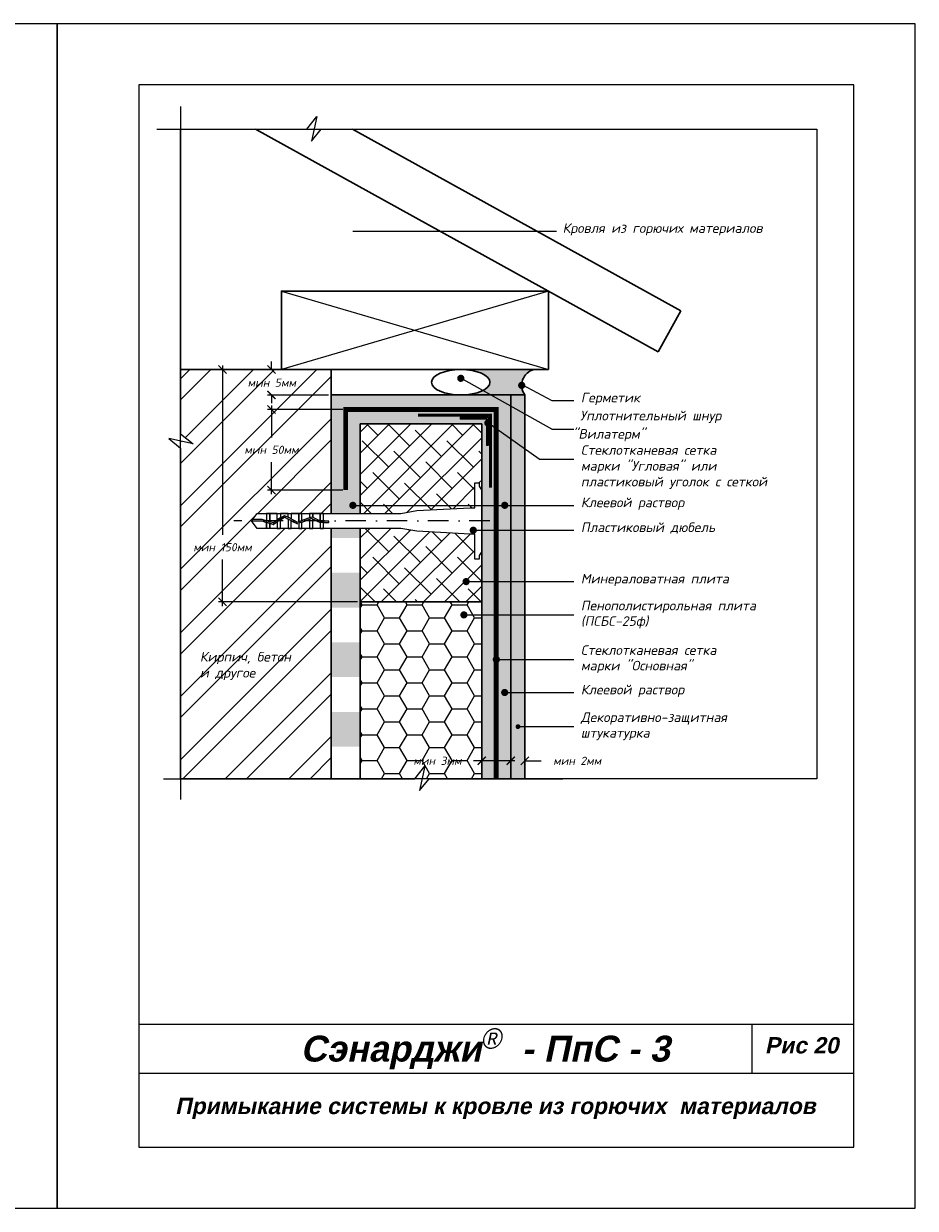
# Model space of a CAD drawing. Header units: inches. Extents: x 47 to 4151, y -1120 to 1902.
# Tile 91 of 93: x 1929 to 2147, y 1283 to 1573. Entities that reach past the tile are written whole.
import ezdxf

# ---------------------------------------------------------------- set-up
doc = ezdxf.new("R2010")
doc.units = ezdxf.units.IN
doc.header["$LTSCALE"] = 10
doc.header["$MEASUREMENT"] = 0
doc.linetypes.add('DASHDOT', pattern=[1, 0.5, -0.25, 0, -0.25])
doc.linetypes.add('HIDDEN', pattern=[0.375, 0.25, -0.125])
doc.layers.add('dim', color=160, linetype='Continuous', lineweight=15)
doc.layers.add('Layer1', color=108, linetype='Continuous', lineweight=30)
for name, color, linetype in [('DUBEL', 142, 'Continuous'), ('hatch', 240, 'Continuous'), ('ndp', 242, 'Continuous'), ('ramka', 248, 'Continuous')]:
    doc.layers.add(name, color=color, linetype=linetype)
doc.layers.add('list', color=5, linetype='Continuous', plot=False)
doc.styles.add('ndp', font='ARIALBD.TTF', dxfattribs={"oblique": 12})
doc.styles.add('style2', font='romans.shx', dxfattribs={"oblique": 12})
doc.dimstyles.new('1', dxfattribs={"dimtxt": 2, "dimasz": 2, "dimexe": 1, "dimexo": 0.7, "dimgap": 2, "dimtad": 0, "dimtih": 1, "dimtoh": 1, "dimdec": 4, "dimzin": 0, "dimdsep": 46, "dimtxsty": 'style2', "dimblk": 'ARCHTICK', "dimcen": 1.5, "dimdle": 1, "dimadec": 0, "dimazin": 0, "dimtfac": 1, "dimtdec": 4, "dimtofl": 0, "dimtmove": 0, "dimatfit": 2, "dimldrblk": 'DOTSMALL', "dimfxl": 1, "dimtolj": 1, "dimtzin": 0, "dimarcsym": 0})

# ---------------------------------------------------------------- blocks, each defined once
blk = doc.blocks.new('_ArchTick')
at = {"layer": 'DUBEL', "color": 0, "const_width": 0.15}
blk.add_lwpolyline([(-0.5, -0.5), (0.5, 0.5)], dxfattribs=at)
blk = doc.blocks.new('*D114')
at = {"layer": 'Defpoints', "color": 0}
for p in [(2047.85, 1394.12), (2051.31, 1394.24), (2051.31, 1392.37)]:
    blk.add_point(p, dxfattribs=at)
at = {"layer": 'dim', "color": 0, "lineweight": -2}
for p, q in [((2047.85, 1392.37), (2045.85, 1392.37)), ((2047.85, 1393.42), (2047.85, 1391.37)), ((2051.31, 1393.54), (2051.31, 1391.37)), ((2051.31, 1392.37), (2055.31, 1392.37))]:
    blk.add_line(p, q, dxfattribs=at)
at = {"layer": 'dim', "color": 0, "lineweight": -2, "xscale": 2, "yscale": 2, "zscale": 2}
blk.add_blockref('_ArchTick', (2047.85, 1392.37), dxfattribs=at)
at = {"layer": 'dim', "color": 0, "lineweight": -2, "xscale": 2, "yscale": 2, "zscale": 2, "rotation": 180}
blk.add_blockref('_ArchTick', (2051.31, 1392.37), dxfattribs=at)
at = {"layer": 'dim', "color": 0, "insert": (2064.13, 1392.37), "char_height": 2, "attachment_point": 5, "style": 'style2'}
blk.add_mtext('\\A1;{\\fRomanS|b0|i0|c204|p2;мин 2мм}', dxfattribs=at)
blk = doc.blocks.new('_DotSmall')
at = {"layer": 'DUBEL', "color": 0, "const_width": 0.5}
blk.add_lwpolyline([(-0.0625, 0, 1), (0.0625, 0, 1)], format="xyb", close=True, dxfattribs=at)
blk = doc.blocks.new('*D115')
at = {"layer": 'Defpoints', "color": 0}
for p in [(2040.76, 1393.54), (2040.76, 1392.37), (2047.85, 1394.12)]:
    blk.add_point(p, dxfattribs=at)
at = {"layer": 'dim', "color": 0, "lineweight": -2}
for p, q in [((2040.76, 1392.37), (2038.76, 1392.37)), ((2040.76, 1392.84), (2040.76, 1391.37)), ((2048.85, 1392.37), (2040.76, 1392.37)), ((2047.85, 1393.42), (2047.85, 1391.37))]:
    blk.add_line(p, q, dxfattribs=at)
at = {"layer": 'dim', "color": 0, "lineweight": -2, "xscale": 2, "yscale": 2, "zscale": 2, "rotation": 180}
blk.add_blockref('_ArchTick', (2040.76, 1392.37), dxfattribs=at)
at = {"layer": 'dim', "color": 0, "lineweight": -2, "xscale": 2, "yscale": 2, "zscale": 2}
blk.add_blockref('_ArchTick', (2047.85, 1392.37), dxfattribs=at)
at = {"layer": 'dim', "color": 0, "insert": (2029.94, 1392.37), "char_height": 2, "attachment_point": 5, "style": 'style2'}
blk.add_mtext('\\A1;{\\fRomanS|b0|i0|c204|p2;мин 3мм}', dxfattribs=at)
blk = doc.blocks.new('*D116')
at = {"layer": 'Defpoints', "color": 0}
for p in [(2007.49, 1478.37), (1989.32, 1458.64), (2007.49, 1458.64)]:
    blk.add_point(p, dxfattribs=at)
at = {"layer": 'dim', "color": 0, "lineweight": -2}
for p, q in [((1989.32, 1479.37), (1989.32, 1471.52)), ((2006.79, 1478.37), (1988.32, 1478.37)), ((1989.32, 1457.64), (1989.32, 1465.5)), ((2006.79, 1458.64), (1988.32, 1458.64))]:
    blk.add_line(p, q, dxfattribs=at)
at = {"layer": 'dim', "color": 0, "lineweight": -2, "xscale": 2, "yscale": 2, "zscale": 2}
for p, rotation in [((1989.32, 1478.37), 90), ((1989.32, 1458.64), 270)]:
    blk.add_blockref('_ArchTick', p, dxfattribs=dict(at, rotation=rotation))
at = {"layer": 'dim', "color": 0, "insert": (1989.32, 1468.51), "char_height": 2, "attachment_point": 5, "style": 'style2'}
blk.add_mtext('\\A1;{\\fRomanS|b0|i0|c204|p2;мин 50мм}', dxfattribs=at)
blk = doc.blocks.new('*D117')
at = {"layer": 'Defpoints', "color": 0}
for p in [(1977.35, 1488.16), (1991.77, 1488.16), (2011.04, 1431.26)]:
    blk.add_point(p, dxfattribs=at)
at = {"layer": 'dim', "color": 0, "lineweight": -2}
for p, q in [((1991.07, 1488.16), (1976.35, 1488.16)), ((1977.35, 1489.16), (1977.35, 1447.67)), ((1977.35, 1430.26), (1977.35, 1441.65)), ((2010.34, 1431.26), (1976.35, 1431.26))]:
    blk.add_line(p, q, dxfattribs=at)
at = {"layer": 'dim', "color": 0, "lineweight": -2, "xscale": 2, "yscale": 2, "zscale": 2}
for p, rotation in [((1977.35, 1488.16), 90), ((1977.35, 1431.26), 270)]:
    blk.add_blockref('_ArchTick', p, dxfattribs=dict(at, rotation=rotation))
at = {"layer": 'dim', "color": 0, "insert": (1977.35, 1444.66), "char_height": 2, "attachment_point": 5, "style": 'style2'}
blk.add_mtext('\\A1;{\\fRomanS|b0|i0|c204|p2;мин 150мм}', dxfattribs=at)
blk = doc.blocks.new('*D118')
at = {"layer": 'Defpoints', "color": 0}
for p in [(1989.32, 1488.16), (2004.01, 1488.16), (2003.94, 1481.92)]:
    blk.add_point(p, dxfattribs=at)
at = {"layer": 'dim', "color": 0, "lineweight": -2}
for p, q in [((2003.31, 1488.16), (1988.32, 1488.16)), ((1989.32, 1488.16), (1989.32, 1490.16)), ((2003.24, 1481.92), (1988.32, 1481.92)), ((1989.32, 1481.92), (1989.32, 1479.92))]:
    blk.add_line(p, q, dxfattribs=at)
at = {"layer": 'dim', "color": 0, "lineweight": -2, "xscale": 2, "yscale": 2, "zscale": 2}
for p, rotation in [((1989.32, 1488.16), 270), ((1989.32, 1481.92), 90)]:
    blk.add_blockref('_ArchTick', p, dxfattribs=dict(at, rotation=rotation))
at = {"layer": 'dim', "color": 0, "insert": (1989.4, 1484.93), "char_height": 2, "attachment_point": 5, "style": 'style2'}
blk.add_mtext('\\A1;{\\fRomanS|b0|i0|c204|p2;мин 5мм}', dxfattribs=at)

msp = doc.modelspace()

# ---------------------------------------------------------------- hatches: boundary and pattern name
at = {"layer": 'hatch'}
h = msp.add_hatch(dxfattribs=at)
h.set_pattern_fill('ANSI32', color=256, scale=29.327494, style=0)
h.set_pattern_definition([(45, (1445.117, 1586.074), (-7.77663, 7.77663), []), (45, (1450.302, 1586.074), (-7.77663, 7.77663), [])])
h.paths.add_polyline_path([(2003.944871, 1488.163467), (1991.77134, 1488.163467), (1967.079278, 1488.163467), (1967.079278, 1472.447897), (1970.193952, 1469.993165), (1967.079278, 1470.674209), (1967.079278, 1387.981345), (2003.944871, 1387.981345), (2003.944871, 1449.222344), (2002.038443, 1449.222344), (2001.25922, 1449.222344), (1999.411218, 1449.222344), (1998.631994, 1449.222344), (1996.783992, 1449.222344), (1996.004769, 1449.222344), (1994.156766, 1449.222344), (1993.377543, 1449.222344), (1991.529541, 1449.222344), (1990.750318, 1449.222344), (1988.902315, 1449.222344), (1988.123092, 1449.222344), (1985.796342, 1449.222344), (1984.453635, 1451.085192), (1984.738654, 1451.480623), (1985.796342, 1452.948041), (1988.123092, 1452.948041), (1990.750318, 1452.948041), (1991.529541, 1452.948041), (1993.377543, 1452.948041), (1994.156766, 1452.948041), (1996.783992, 1452.948041), (1998.631994, 1452.948041), (2001.25922, 1452.948041), (2002.038443, 1452.948041), (2003.944871, 1452.948041), (2003.944871, 1459.80314), (2003.944871, 1467.342675)])
h.paths.add_polyline_path([(1981.039294, 1470.017126), (1997.604948, 1470.017126), (1997.604948, 1466.99873), (1981.039294, 1466.99873)], flags=24)
h.paths.add_polyline_path([(1968.103513, 1446.165521), (1986.59558, 1446.165521), (1986.59558, 1443.147124), (1968.103513, 1443.147124)], flags=24)
h.paths.add_polyline_path([(1982.002501, 1486.55153), (1996.641742, 1486.55153), (1996.641742, 1483.533133), (1982.002501, 1483.533133)], flags=24)
h.paths.add_polyline_path([(1971.371464, 1411.506604), (1988.409341, 1411.257254), (1989.157391, 1414.776553), (1972.119514, 1415.025903)], flags=24)
h.paths.add_polyline_path([(1971.134389, 1415.268785), (1999.959126, 1414.936318), (2000.956526, 1419.628717), (1972.131789, 1419.961184)], flags=24)
h = msp.add_hatch(color=256, dxfattribs=at)
edge = h.paths.add_edge_path()
edge.add_line((2047.85449, 1481.921196), (2051.309945, 1481.921196))
edge.add_arc((2054.564761, 1484.279167), 4.019186, 104.88589605, 215.92167266, ccw=False)
edge.add_line((2053.532253, 1488.163467), (2035.637993, 1488.163467))
edge.add_ellipse((2035.637993, 1485.042332), major_axis=(-7.140106, 0), ratio=0.4371273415, start_angle=90, end_angle=270, ccw=False)
edge.add_line((2035.637993, 1481.921196), (2047.85449, 1481.921196))
h = msp.add_hatch(dxfattribs=at)
h.set_pattern_fill('DOTS', color=256, scale=7, style=0)
h.set_pattern_definition([(0, (1933.1167, 929.38296), (0.21875, 0.4375), [0, -0.4375])])
h.paths.add_polyline_path([(2047.85449, 1481.921196), (2003.944871, 1481.921196), (2003.944871, 1452.948041), (2011.043472, 1452.948041), (2011.043472, 1474.822595), (2040.755889, 1474.822595), (2040.755889, 1447.667967), (2040.755889, 1387.981345), (2047.85449, 1387.981345)])
h.paths.add_polyline_path([(2042.387125, 1469.615418), (2041.979316, 1469.615418), (2041.979316, 1474.733385, -0.2301352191), (2041.811205, 1475.079285, -0.2301352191), (2041.979316, 1475.425186), (2041.979316, 1476.046022), (2035.548712, 1476.046022), (2035.548712, 1476.453831), (2042.387125, 1476.453831), (2042.387125, 1475.497645, -0.3248751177), (2042.69103, 1475.079285, -0.3248751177), (2042.387125, 1474.660926)], flags=16)
h.paths.add_polyline_path([(2011.043472, 1449.222344), (2003.944871, 1449.222344), (2003.944871, 1446.919315), (2011.043472, 1446.919315)])
h.paths.add_polyline_path([(2011.043472, 1438.40095), (2003.944871, 1438.40095), (2003.944871, 1429.882585), (2011.043472, 1429.882585)])
h.paths.add_polyline_path([(2011.043472, 1421.36422), (2003.944871, 1421.36422), (2003.944871, 1412.845855), (2011.043472, 1412.845855)], flags=17)
h.paths.add_polyline_path([(2011.043472, 1404.32749), (2003.944871, 1404.32749), (2003.944871, 1395.809125), (2011.043472, 1395.809125)], flags=17)
h = msp.add_hatch(dxfattribs=at)
h.set_pattern_fill('AR-CONC', color=256, scale=0.293275, style=0)
h.set_pattern_definition([(50, (1445.1173, 1586.0739), (2.1035444, -0.1840363), [0.219956, -2.419518]), (355, (1445.1173, 1586.0739), (-0.406923, 2.205991), [0.175965, -1.9356146]), (100.4514, (1445.2926, 1586.0586), (1.696623, 2.0219534), [0.186934, -2.056274]), (46.1842, (1445.1173, 1586.6604), (3.129951, -0.485426), [0.329934, -3.629277]), (96.6356, (1445.378, 1586.62), (2.741131, 2.856844), [0.280401, -3.08441]), (351.1842, (1445.1173, 1586.6604), (2.74113, 2.856846), [0.263947, -2.903422]), (21, (1445.4105, 1586.5138), (1.750579, -1.1807803), [0.219956, -2.419518]), (326, (1445.4105, 1586.5138), (0.713583, 2.126683), [0.175965, -1.9356146]), (71.4514, (1445.5564, 1586.4154), (2.4641624, 0.945901), [0.186934, -2.056274]), (37.5, (1445.1173, 1586.0739), (0.0356618, 0.97629425), [0, -1.9121526, 0, -1.964942, 0, -1.9429465]), (7.5, (1445.1173, 1586.0739), (0.771517, 1.1567107), [0, -1.1203103, 0, -1.8681614, 0, -0.7405192]), (327.5, (1444.4633, 1586.0739), (1.5655674, -0.0661478), [0, -0.7331874, 0, -2.2875445, 0, -3.0353956]), (317.5, (1444.17, 1586.0739), (1.710339, 0.2935828), [0, -0.9531436, 0, -1.5191642, 0, -2.1555708])])
h.paths.add_polyline_path([(2051.309945, 1481.921196), (2047.85449, 1481.921196), (2047.85449, 1387.981345), (2051.309945, 1387.981345)])
h = msp.add_hatch(dxfattribs=at)
h.set_pattern_fill('ANSI38', color=256, scale=29.327494, style=0)
h.set_pattern_definition([(45, (1445.1173, 1586.074), (-2.592209, 2.592209), []), (135, (1445.1173, 1586.074), (-7.776626, 2.592209), [9.16484, -5.498905])])
h.paths.add_polyline_path([(2040.755889, 1443.640577), (2040.126179, 1442.598407), (2040.126179, 1441.756778), (2039.105316, 1441.756778), (2039.105316, 1447.865443), (2037.969223, 1447.865443), (2024.912716, 1448.546788), (2020.950068, 1449.222344), (2011.043472, 1449.222344), (2011.043472, 1442.998736), (2011.043472, 1431.257914), (2040.755889, 1431.257914)])
h.paths.add_polyline_path([(2040.755889, 1474.822595), (2011.043472, 1474.822595), (2011.043472, 1452.948041), (2020.950068, 1452.948041), (2024.912716, 1453.623597), (2037.969223, 1454.304942), (2039.105316, 1454.304942), (2039.105316, 1460.413607), (2040.126179, 1460.413607), (2040.126179, 1459.571978), (2040.755889, 1458.529807)])
h = msp.add_hatch(dxfattribs=at)
h.set_pattern_fill('HONEY', color=256, scale=29.327494, style=0)
h.set_pattern_definition([(0, (1445.1173, 1586.074), (5.498905, 3.174794), [3.665937, -7.331874]), (120, (1445.1173, 1586.074), (-5.498905, 3.174794), [3.665937, -7.331874]), (60, (1445.1173, 1586.074), (1e-08, 6.349589), [-7.331874, 3.665937])])
h.paths.add_polyline_path([(2040.755889, 1431.257914), (2011.043472, 1431.257914), (2011.043472, 1426.194333), (2011.043472, 1409.389929), (2011.043472, 1392.585525), (2011.043472, 1387.981345), (2024.37788, 1387.981345), (2026.832613, 1391.096019), (2026.151568, 1387.981345), (2040.755889, 1387.981345)])
h.paths.add_polyline_path([(2023.616648, 1393.876905), (2038.255889, 1393.876905), (2038.255889, 1390.858508), (2023.616648, 1390.858508)], flags=24)
at = {"layer": 'Layer1'}
msp.add_hatch(color=256, dxfattribs=at).paths.add_polyline_path([(2042.387125, 1469.615418), (2041.979316, 1469.615418), (2041.979316, 1476.046022), (2035.548712, 1476.046022), (2035.548712, 1476.453831), (2042.387125, 1476.453831)])

# ---------------------------------------------------------------- linework, layer by layer
at = {"layer": 'DUBEL', "linetype": 'DASHDOT'}
msp.add_line((2042.708687, 1451.085192), (1980.141087, 1451.085192), dxfattribs=at)
at = {"layer": 'DUBEL', "linetype": 'HIDDEN', "const_width": 1.1731}
msp.add_lwpolyline([(2007.494172, 1458.64396), (2007.494172, 1478.371896), (2044.305189, 1478.371896), (2044.305189, 1387.981345)], dxfattribs=at)
at = {"layer": 'DUBEL'}
msp.add_lwpolyline([(2037.969223, 1454.304942), (2039.105316, 1454.304942), (2039.105316, 1460.413607), (2040.126179, 1460.413607), (2040.126179, 1459.571978), (2040.755889, 1458.529807), (2040.755889, 1443.640577), (2040.126179, 1442.598407), (2040.126179, 1441.756778), (2039.105316, 1441.756778), (2039.105316, 1447.865443), (2037.969223, 1447.865443), (2024.912716, 1448.546788), (2020.950068, 1449.222344), (2002.038443, 1449.222344), (2002.038443, 1450.670312), (2003.328845, 1450.670312), (2003.328845, 1451.065743), (2002.038443, 1451.065743), (2002.038443, 1450.670312), (2002.038443, 1452.948041), (2001.25922, 1452.948041), (2001.25922, 1451.144892), (2001.435816, 1451.065743), (2002.038443, 1451.085192), (2002.038443, 1450.670312), (2001.351253, 1450.670312), (2001.25922, 1450.711561), (2001.25922, 1449.222344), (2002.038443, 1449.222344), (1999.411218, 1449.222344), (1999.411218, 1451.539827), (2001.25922, 1450.711561), (1999.147672, 1451.657947), (1998.631994, 1451.468883), (1998.631994, 1449.222344), (1999.411218, 1449.222344), (1996.783992, 1449.222344), (1996.783992, 1450.791347), (1998.631994, 1451.468883), (1996.004769, 1450.505659), (1996.004769, 1449.222344), (1996.783992, 1449.222344), (1994.156766, 1449.222344), (1994.156766, 1451.085192), (1995.680076, 1450.386616), (1993.377543, 1451.552774), (1993.377543, 1449.222344), (1994.156766, 1449.222344), (1991.529541, 1449.222344), (1991.529541, 1451.085192), (1991.529541, 1451.357116), (1992.534385, 1451.979806), (1993.377543, 1451.552774), (1992.534385, 1451.979806), (1990.750318, 1450.874241), (1990.750318, 1449.222344), (1991.529541, 1449.222344), (1988.902315, 1449.222344), (1988.902315, 1450.509421), (1989.754974, 1450.257439), (1990.750318, 1450.874241), (1989.754974, 1450.257439), (1988.902315, 1450.509421), (1988.902315, 1449.222344), (1988.123092, 1449.222344), (1988.123092, 1450.739701), (1988.902315, 1450.509421), (1988.123092, 1450.739701), (1988.123092, 1449.222344), (1985.796342, 1449.222344), (1984.453635, 1451.085192), (1986.954017, 1451.085192), (1988.123092, 1450.739701), (1988.123092, 1451.085192), (1987.011224, 1451.480623), (1984.738654, 1451.480623), (1984.453635, 1451.085192), (1985.796342, 1452.948041), (1988.123092, 1452.948041), (1988.123092, 1451.152038), (1988.902315, 1450.921758), (1988.902315, 1452.948041), (1988.902315, 1451.085192), (1988.902315, 1450.921758), (1989.697212, 1450.686845), (1990.750318, 1451.339442), (1990.750318, 1452.948041), (1988.123092, 1452.948041), (1991.529541, 1452.948041), (1991.529541, 1451.822317), (1990.750318, 1451.339442), (1992.514898, 1452.432931), (1993.377543, 1451.996029), (1993.377543, 1452.948041), (1991.529541, 1452.948041), (1994.156766, 1452.948041), (1994.156766, 1451.601378), (1993.377543, 1451.996029), (1995.705371, 1450.81706), (1996.783992, 1451.212516), (1996.783992, 1452.948041), (1994.156766, 1452.948041), (1996.004769, 1452.948041), (1996.004769, 1451.085192), (1996.004769, 1450.926829), (1996.004769, 1452.948041), (1998.631994, 1452.948041), (1998.631994, 1451.890053), (1996.783992, 1451.212516), (1999.162598, 1452.084588), (1999.411218, 1451.973158), (1999.411218, 1452.948041), (1999.411218, 1451.973158), (2001.25922, 1451.144892), (2001.25922, 1452.948041), (1998.631994, 1452.948041), (2002.038443, 1452.948041), (2020.950068, 1452.948041), (2024.912716, 1453.623597), (2037.969223, 1454.304942)], close=True, dxfattribs=at)
at = {"layer": 'hatch'}
for p, q in [((2057.09262, 1507.353335), (1991.77134, 1488.163467)), ((1991.77134, 1507.353335), (2057.09262, 1488.163467))]:
    msp.add_line(p, q, dxfattribs=at)
for points in [[(1967.079278, 1552.522584), (1967.079278, 1472.447897), (1970.193952, 1469.993165), (1964.192939, 1471.305326), (1967.079278, 1468.933344), (1967.079278, 1382.903568)], [(1961.304625, 1546.972165), (1997.976605, 1546.972165), (2000.431337, 1550.086838), (1999.119176, 1544.085826), (2001.491158, 1546.972165), (2022.963576, 1546.972165)], [(1962.901372, 1387.981345), (2024.37788, 1387.981345), (2026.832613, 1391.096019), (2025.520451, 1385.095006), (2027.892433, 1387.981345), (2060.603882, 1387.981345)]]:
    msp.add_lwpolyline(points, dxfattribs=at)
at = {"layer": 'Layer1'}
for p, q in [((2083.954578, 1492.50394), (1985.423753, 1546.972165)), ((2089.505559, 1502.54544), (2009.139404, 1546.972165)), ((2089.505559, 1502.54544), (2083.954578, 1492.50394)), ((2057.09262, 1488.163467), (1967.079278, 1488.163467)), ((2003.944871, 1452.948041), (2003.944871, 1488.163467)), ((2003.944871, 1387.981345), (2003.944871, 1449.222344)), ((2011.043472, 1387.981345), (2011.043472, 1449.222344)), ((2040.755889, 1447.667967), (2040.755889, 1387.981345)), ((2040.755889, 1431.257914), (2011.043472, 1431.257914))]:
    msp.add_line(p, q, dxfattribs=at)
for points in [[(2057.09262, 1488.163467), (1991.77134, 1488.163467), (1991.77134, 1507.353335), (2057.09262, 1507.353335)], [(2042.387125, 1469.615418), (2041.979316, 1469.615418), (2041.979316, 1476.046022), (2035.548712, 1476.046022), (2035.548712, 1476.453831), (2042.387125, 1476.453831)]]:
    msp.add_lwpolyline(points, close=True, dxfattribs=at)
for points in [[(2003.944871, 1481.921196), (2047.85449, 1481.921196), (2047.85449, 1387.981345)], [(2047.85449, 1481.921196), (2051.309945, 1481.921196), (2051.309945, 1438.360994)], [(2051.309945, 1481.921196), (2051.309945, 1481.921196), (2051.309945, 1387.981345)], [(2011.043472, 1452.948041), (2011.043472, 1474.822595), (2040.755889, 1474.822595), (2040.755889, 1447.667967)]]:
    msp.add_lwpolyline(points, dxfattribs=at)
at = {"layer": 'Layer1', "linetype": 'HIDDEN'}
msp.add_lwpolyline([(2025.16524, 1476.957736, 0.75, 0.75, 0), (2042.89103, 1476.957736, 0.75, 0.75, 0), (2042.89103, 1459.231946, 0.75, 0.75, 0)], format="xyseb", dxfattribs=at)
at = {"layer": 'Layer1', "const_width": 0.879825}
msp.add_lwpolyline([(2041.811205, 1475.079285, -1), (2042.69103, 1475.079285, -1)], format="xyb", close=True, dxfattribs=at)
at = {"layer": 'Layer1'}
msp.add_arc((2054.564761, 1484.279167), 4.019186, 104.88589605, 215.92167266, dxfattribs=at)
at = {"layer": 'Layer1', "extrusion": (0, 0, -1)}
msp.add_ellipse((2035.637993, 1485.042332), major_axis=(-7.140106, 0), ratio=0.4371273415, dxfattribs=at)
at = {"layer": 'list'}
for points in [[(1726.846562, 1282.818887), (1936.846562, 1282.818887), (1936.846562, 1572.818887), (1726.846562, 1572.818887)], [(1936.846562, 1282.818887), (2146.846562, 1282.818887), (2146.846562, 1572.818887), (1936.846562, 1572.818887)], [(1967.079278, 1546.972165), (2122.769626, 1546.972165), (2122.769626, 1387.981345), (1967.079278, 1387.981345)]]:
    msp.add_lwpolyline(points, close=True, dxfattribs=at)
at = {"layer": 'ndp'}
for p, q in [((2009.2441, 1522.05631), (2059.028035, 1522.05631)), ((2057.911788, 1473.516705), (2035.637993, 1486.008739)), ((2050.549316, 1484.452529), (2057.911788, 1480.569082)), ((2057.911788, 1480.569082), (2063.265049, 1480.569082)), ((2054.786674, 1466.229733), (2042.251117, 1475.079285)), ((2057.911788, 1473.516705), (2063.265049, 1473.516705)), ((2054.786674, 1466.229733), (2063.265049, 1466.229733)), ((2009.2441, 1454.90548), (2063.265049, 1454.90548)), ((2038.701041, 1448.812651), (2063.265049, 1448.812651)), ((2036.921579, 1436.238575), (2063.265049, 1436.238575)), ((2036.411416, 1428.084098), (2063.265049, 1428.084098)), ((2044.33699, 1417.175689), (2063.265049, 1417.175689)), ((2046.386516, 1409.081248), (2063.265049, 1409.081248)), ((2049.63007, 1400.731339), (2063.265049, 1400.731339))]:
    msp.add_line(p, q, dxfattribs=at)
for points, const_width in [([(2035.19808, 1486.008739, -1), (2036.077905, 1486.008739, -1)], 0.879825), ([(2050.105663, 1484.279167, -1), (2050.985487, 1484.279167, -1)], 0.879825), ([(2008.804188, 1454.90548, -1), (2009.684012, 1454.90548, -1)], 0.879825), ([(2045.954366, 1454.917826, -1), (2046.834191, 1454.917826, -1)], 0.879825), ([(2038.261129, 1448.812651, -1), (2039.140953, 1448.812651, -1)], 0.879825), ([(2036.496892, 1436.238575, -1), (2037.376717, 1436.238575, -1)], 0.879825), ([(2035.971504, 1428.084098, -1), (2036.851329, 1428.084098, -1)], 0.879825), ([(2043.897077, 1417.175689, -1), (2044.776902, 1417.175689, -1)], 0.879825), ([(2045.946604, 1409.081248, -1), (2046.826429, 1409.081248, -1)], 0.879825), ([(2049.336795, 1400.731339, -1), (2049.923344, 1400.731339, -1)], 0.58655)]:
    msp.add_lwpolyline(points, format="xyb", close=True, dxfattribs=dict(at, const_width=const_width))
at = {"layer": 'ramka'}
for p, q in [((2131.846562, 1327.818887), (1956.846562, 1327.818887)), ((2106.846562, 1327.818887), (2106.846562, 1315.818887)), ((2131.846562, 1315.818887), (1956.846562, 1315.818887))]:
    msp.add_line(p, q, dxfattribs=at)
msp.add_lwpolyline([(1956.846562, 1297.818887), (2131.846562, 1297.818887), (2131.846562, 1557.818887), (1956.846562, 1557.818887)], close=True, dxfattribs=at)

# ---------------------------------------------------------------- texts
at = {"layer": 'ndp', "oblique": 12}
for s, height, style, p in [('Кровля из горючих материалов', 2.34619952, 'style2', (2060.546227, 1521.605194)), ('Герметик', 2.3461995, 'style2', (2065.017882, 1480.117966)), ('Уплотнительный шнур', 2.34619952, 'style2', (2064.826455, 1475.706349)), (' "Вилатерм"', 2.34619952, 'style2', (2061.472286, 1471.230672)), ('Стеклотканевая сетка', 2.34619952, 'style2', (2065.017882, 1467.2743)), ('марки "Угловая" или', 2.34619952, 'style2', (2065.017882, 1463.405448)), ('пластиковый уголок с сеткой', 2.34619952, 'style2', (2065.017882, 1459.536596)), ('Клеевой раствор', 2.34619952, 'style2', (2065.017882, 1454.454364)), ('Пластиковый дюбель', 2.34619952, 'style2', (2065.017882, 1448.361535)), ('Минераловатная плита', 2.34619952, 'style2', (2065.017882, 1435.787458)), ('Пенополистирольная плита', 2.34619952, 'style2', (2065.017882, 1429.208103)), ('(ПСБС-25ф)', 2.3461995, 'style2', (2065.017882, 1425.409495)), ('Кирпич, бетон', 2.34619952, 'style2', (1971.802027, 1416.666685)), ('Стеклотканевая сетка', 2.34619952, 'style2', (2065.017882, 1418.299695)), ('марки "Основная"', 2.34619952, 'style2', (2065.017882, 1414.501086)), ('и другое', 2.3461995, 'style2', (1971.802027, 1412.750545)), ('Клеевой раствор', 2.34619952, 'style2', (2065.017882, 1408.630131)), ('Декоративно-защитная', 2.34619952, 'style2', (2065.017882, 1401.855345)), ('штукатурка', 2.3461995, 'style2', (2065.017882, 1398.056736)), ('Сэнарджи    - ПпС - 3', 6.33260053, 'ndp', (1996.423232, 1318.743224)), ('Рис 20', 4, 'ndp', (2110.049942, 1320.720938)), ('Примыкание системы к кровле из горючих  материалов', 4, 'ndp', (1965.740642, 1305.872578))]:
    msp.add_text(s, height=height, dxfattribs=dict(at, style=style)).set_placement(p)
at = {"layer": 'ndp', "insert": (2040.486035, 1326.882309), "char_height": 5, "attachment_point": 1, "style": 'style2'}
msp.add_mtext('{\\fCentury Gothic|b0|i0|c204|p32;®}', dxfattribs=at)

# ---------------------------------------------------------------- dimensions: what is measured, and where the dimension line sits
at = {"layer": 'dim'}
dim = msp.add_linear_dim(base=(1977.349547, 1488.163467), p1=(2011.043472, 1431.257914), p2=(1991.77134, 1488.163467), angle=90, text='{\\fRomanS|b0|i0|c204|p2;мин 150мм}', dimstyle='1', dxfattribs=at)
dim.commit()
dim.dimension.update_dxf_attribs({"geometry": '*D117', "text_midpoint": (1977.349547, 1444.656322), "dimtype": 160})
dim = msp.add_linear_dim(base=(1989.322121, 1488.163467), p1=(2003.944871, 1481.921196), p2=(2004.007371, 1488.163467), angle=90, text='{\\fRomanS|b0|i0|c204|p2;мин 5мм}', dimstyle='1', override={"dimtmove": 2}, dxfattribs=at)
dim.commit()
dim.dimension.update_dxf_attribs({"geometry": '*D118', "text_midpoint": (1989.399721, 1484.926669), "dimtype": 160})
dim = msp.add_linear_dim(base=(1989.322121, 1458.64396), p1=(2007.494172, 1478.371896), p2=(2007.494172, 1458.64396), angle=270, text='{\\fRomanS|b0|i0|c204|p2;мин 50мм}', dimstyle='1', dxfattribs=at)
dim.commit()
dim.dimension.update_dxf_attribs({"geometry": '*D116', "text_midpoint": (1989.322121, 1468.507928)})
for base, p2, text, picture, middle in [((2040.755889, 1392.367706), (2040.755889, 1393.536404), '{\\fRomanS|b0|i0|c204|p2;мин 3мм}', '*D115', (2029.936268, 1392.367706)), ((2051.309945, 1392.367706), (2051.309945, 1394.236609), '{\\fRomanS|b0|i0|c204|p2;мин 2мм}', '*D114', (2064.129565, 1392.367706))]:
    dim = msp.add_linear_dim(base=base, p1=(2047.85449, 1394.119802), p2=p2, text=text, dimstyle='1', dxfattribs=at)
    dim.commit()
    dim.dimension.update_dxf_attribs({"geometry": picture, "text_midpoint": middle})

doc.saveas('drawing.dxf')
